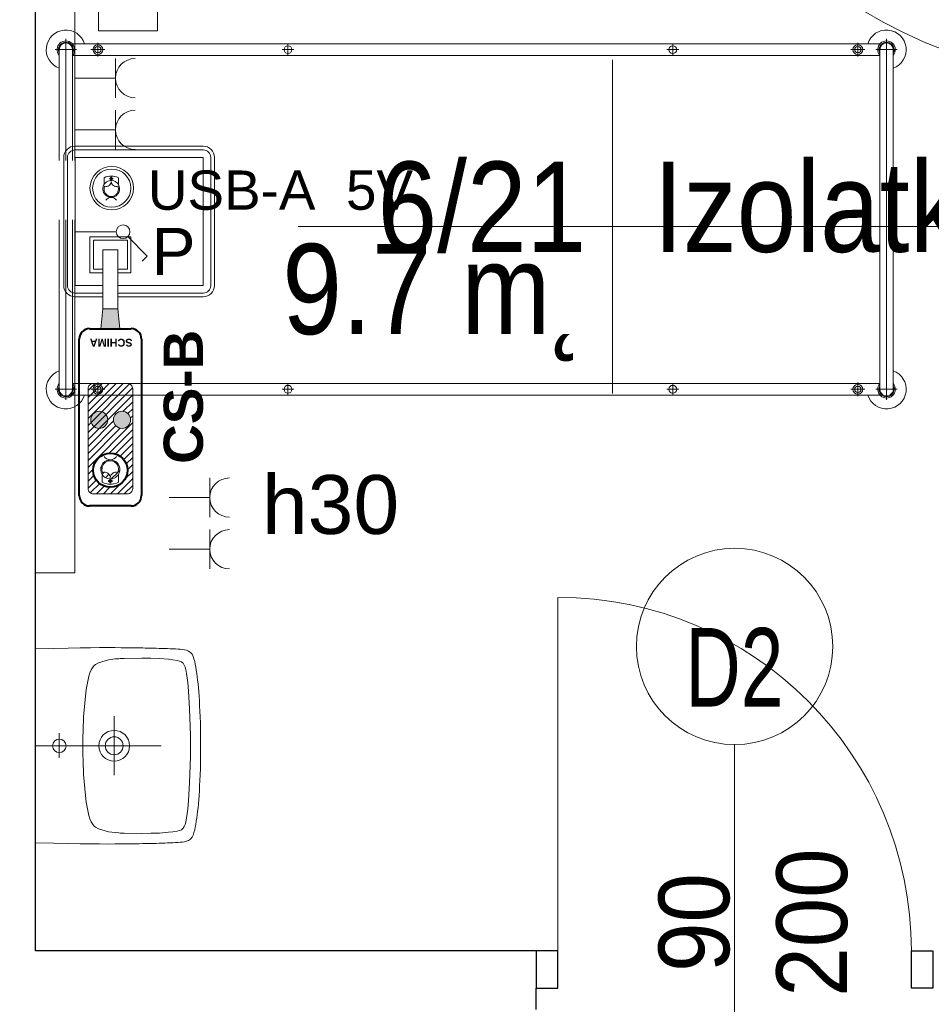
# Model space of a CAD drawing. Header units: centimetres. Extents: x -1253 to 21770, y -8842 to 3590.
# Tile 92 of 120: x 8 to 240, y 2454 to 2704. Entities that reach past the tile are written whole.
import ezdxf

# ---------------------------------------------------------------- set-up
doc = ezdxf.new("R2010")
doc.units = ezdxf.units.CM
doc.linetypes.add('Hidden', pattern=[71.4375, 47.625, -23.8125])
for name, color, linetype, lineweight in [('A-ANNO-NOTE', 131, 'Continuous', 9), ('A-AREA-IDEN', 2, 'Continuous', 13), ('A-DETL-GENF', 92, 'Continuous', 9), ('A-DETL-MEDM', 33, 'Continuous', 13), ('A-DOOR', 31, 'Continuous', 13), ('A-WALL', 113, 'Continuous', 13), ('I-FURN', 30, 'Continuous', 9), ('P-SANR-FIXT', 6, 'Continuous', 9), ('PRZYW_Elementy_inst_przyw', 7, 'Continuous', 9), ('Q-SPCQ', 91, 'Continuous', 9)]:
    doc.layers.add(name, color=color, linetype=linetype, lineweight=lineweight)
doc.styles.add('adam', font='arialbd.ttf')
doc.styles.add('Arial', font='arial.ttf', dxfattribs={"width": 0.9, "height": 18})
doc.styles.add('Arial_1', font='arial.ttf', dxfattribs={"width": 0.7, "height": 20})
doc.styles.add('Arial_11', font='arial.ttf', dxfattribs={"width": 0.85, "height": 23})
doc.styles.add('Arial_4', font='arial.ttf', dxfattribs={"height": 10})
doc.styles.add('Arial_5', font='arial.ttf', dxfattribs={"height": 12})
doc.styles.add('Arial_6', font='arial.ttf', dxfattribs={"height": 15})

# ---------------------------------------------------------------- blocks, each defined once
blk = doc.blocks.new('łóżko 195x90 typ FAMED _102039_ - łóżko 195x90 typ FAMED _102039_-1233017-6_piętro IV __13_80 m_ - stan projektowany')
at = {"layer": 'I-FURN'}
for p, q in [((-43.25, 101.53), (-43.25, 106.98)), ((-43.25, 105.95), (43.25, 105.95)), ((43.25, 101.53), (43.25, 106.98)), ((45.97, 104.25), (-45.98, 104.25)), ((-44.75, -103.1), (-44.75, 102.61)), ((-43.25, 102.55), (43.25, 102.55)), ((-41.75, 102.55), (-41.75, -103.1)), ((41.75, 102.61), (41.75, -103.05)), ((44.75, -103.1), (44.75, 102.61)), ((-43.25, 95.18), (-43.25, 98.68)), ((43.25, 95.18), (43.25, 98.68)), ((-45, 96.93), (-41.5, 96.93)), ((45, 96.93), (41.5, 96.93)), ((-43.25, 48.31), (-43.25, 51.31)), ((43.25, 48.31), (43.25, 51.31)), ((-44.75, 49.81), (-41.75, 49.81)), ((44.75, 49.81), (41.75, 49.81)), ((-43.25, -49.69), (-43.25, -46.69)), ((43.25, -49.69), (43.25, -46.69)), ((-44.75, -48.19), (-41.75, -48.19)), ((44.75, -48.19), (41.75, -48.19)), ((-43.25, -94.85), (-43.25, -98.35)), ((43.25, -94.85), (43.25, -98.35)), ((-45, -96.6), (-41.5, -96.6)), ((45, -96.6), (41.5, -96.6)), ((-43.25, -102.02), (-43.25, -107.47)), ((43.25, -102.02), (43.25, -107.47)), ((-45.98, -104.75), (45.97, -104.75)), ((-43.25, -103.05), (43.25, -103.05)), ((-43.25, -106.45), (43.25, -106.45))]:
    blk.add_line(p, q, dxfattribs=at)
for centre, radius in [((-43.25, 96.93), 1.25), ((43.25, 96.93), 1.25), ((-43.25, 96.93), 0.8), ((43.25, 96.93), 0.8), ((-43.25, 49.81), 1), ((43.25, 49.81), 1), ((-43.25, -48.19), 1), ((43.25, -48.19), 1), ((-43.25, -96.6), 1.25), ((-43.25, -96.6), 0.8), ((43.25, -96.6), 1.25), ((43.25, -96.6), 0.8)]:
    blk.add_circle(centre, radius, dxfattribs=at)
for centre, radius, start, end in [((-43.25, 104.25), 5, 19.8769, 252.5424), ((43.25, 104.25), 5, 287.4576, 160.1231), ((-43.25, 104.25), 2.23, 49.8221, 310.1779), ((-43.25, 104.25), 1.93, 62.0207, 297.9793), ((-43.25, 104.25), 1.7, 90, 270), ((43.25, 104.25), 2.23, 229.8221, 130.1779), ((43.25, 104.25), 1.93, 242.0207, 117.9793), ((43.25, 104.25), 1.7, 270, 90), ((-43.25, -104.75), 5, 107.4576, 340.1231), ((43.25, -104.75), 5, 199.8769, 72.5424), ((-43.25, -104.75), 2.23, 47.6113, 310.1779), ((43.25, -104.75), 2.23, 229.8221, 130.1779), ((-43.25, -104.75), 1.93, 62.0207, 297.9793), ((-43.25, -104.75), 1.7, 90, 270), ((43.25, -104.75), 1.93, 242.0207, 117.9793), ((43.25, -104.75), 1.7, 270, 90)]:
    blk.add_arc(centre, radius, start, end, dxfattribs=at)
blk = doc.blocks.new('DRZWI 1S - automatyczna etykieta - Drzwi 90-2381422-6_piętro IV __13_80 m_ - stan projektowany')
at = {"layer": 'A-DETL-GENF'}
for p, q in [((-50.5, 2), (-45, 2)), ((-50.5, -7.5), (-50.5, 2)), ((-45, 2), (-45, -7.5)), ((45, 2), (50.5, 2)), ((45, -7.5), (45, 2)), ((50.5, 2), (50.5, -7.5)), ((-45, -7.5), (-50.5, -7.5)), ((50.5, -7.5), (45, -7.5))]:
    blk.add_line(p, q, dxfattribs=at)
at = {"layer": 'A-DETL-MEDM', "lineweight": 25}
for p, q in [((-50.5, -7.5), (-50.5, 2)), ((-50.5, 2), (-45, 2)), ((-45, 2), (-45, -7.5)), ((45, 2), (45, -7.5)), ((50.5, 2), (45, 2)), ((50.5, -7.5), (50.5, 2)), ((-45, -7.5), (-50.5, -7.5)), ((45, -7.5), (50.5, -7.5))]:
    blk.add_line(p, q, dxfattribs=at)
at = {"layer": 'A-DOOR'}
blk.add_line((45, -7.5), (45, -97.5), dxfattribs=at)
blk.add_arc((45, -7.5), 90, 180, 270, dxfattribs=at)
blk = doc.blocks.new('Umywalka koło Nova Pro - Pro 50-2362072-6_piętro IV __13_80 m_ - stan projektowany')
at = {"layer": 'P-SANR-FIXT'}
for p, q in [((-12.19, -7.5), (-12.32, -12.08)), ((12.5, -7.5), (12.5, -39.5)), ((37.32, -12.08), (37.19, -7.5)), ((-12.32, -12.08), (-12.4, -15.78)), ((37.4, -15.78), (37.32, -12.08)), ((15.72, -13.52), (9.46, -13.52)), ((-12.4, -15.78), (-12.45, -18.85)), ((37.45, -18.85), (37.4, -15.78)), ((-12.45, -18.85), (-12.48, -21.48)), ((1.66, -19.99), (-1.83, -20.39)), ((5.15, -19.7), (1.66, -19.99)), ((8.64, -19.56), (5.15, -19.7)), ((10.37, -19.51), (8.64, -19.56)), ((14.63, -19.51), (10.37, -19.51)), ((16.36, -19.56), (14.63, -19.51)), ((19.88, -19.7), (16.36, -19.56)), ((23.34, -19.99), (19.88, -19.7)), ((26.83, -20.39), (23.34, -19.99)), ((37.48, -21.48), (37.45, -18.85)), ((-12.48, -21.48), (-12.48, -23.77)), ((-7.93, -22.41), (-8.19, -22.76)), ((-7.61, -22.12), (-7.93, -22.41)), ((-6.89, -21.64), (-7.61, -22.12)), ((-6.09, -21.3), (-6.89, -21.64)), ((-5.24, -21.03), (-6.09, -21.3)), ((-3.53, -20.66), (-5.24, -21.03)), ((-1.83, -20.39), (-3.53, -20.66)), ((28.56, -20.66), (26.83, -20.39)), ((30.26, -21.03), (28.56, -20.66)), ((31.09, -21.3), (30.26, -21.03)), ((31.89, -21.64), (31.09, -21.3)), ((32.61, -22.12), (31.89, -21.64)), ((32.93, -22.41), (32.61, -22.12)), ((33.19, -22.76), (32.93, -22.41)), ((37.51, -23.77), (37.48, -21.48)), ((-12.48, -23.77), (-12.51, -25.8)), ((-8.91, -24.36), (-9.37, -26.04)), ((-8.62, -23.53), (-8.91, -24.36)), ((-8.19, -22.76), (-8.62, -23.53)), ((33.62, -23.53), (33.19, -22.76)), ((33.91, -24.36), (33.62, -23.53)), ((34.37, -26.04), (33.91, -24.36)), ((37.51, -27.63), (37.51, -23.77)), ((-12.51, -25.8), (-12.48, -27.63)), ((-9.37, -26.04), (-9.61, -27.77)), ((20.01, -27.5), (5.01, -27.5)), ((34.63, -27.77), (34.37, -26.04)), ((-12.48, -27.63), (-12.48, -29.31)), ((-12.48, -29.31), (-12.46, -30.99)), ((-9.76, -30.06), (-9.84, -34.56)), ((-9.74, -29.37), (-9.76, -30.06)), ((-9.71, -29.05), (-9.74, -29.37)), ((-9.69, -28.65), (-9.71, -29.05)), ((-9.61, -27.77), (-9.69, -28.65)), ((34.69, -28.65), (34.63, -27.77)), ((34.71, -29.05), (34.69, -28.65)), ((34.74, -29.37), (34.71, -29.05)), ((34.76, -30.06), (34.74, -29.37)), ((34.84, -34.56), (34.76, -30.06)), ((37.48, -29.31), (37.51, -27.63)), ((37.48, -30.99), (37.48, -29.31)), ((-12.46, -30.99), (-12.46, -32)), ((-12.46, -32), (-12.43, -32.96)), ((37.46, -32), (37.48, -30.99)), ((37.46, -32.96), (37.46, -32)), ((-12.43, -32.96), (-12.43, -33.89)), ((-12.43, -33.89), (-12.4, -34.8)), ((-12.4, -34.8), (-12.4, -35.38)), ((-9.84, -34.56), (-9.79, -36.82)), ((34.82, -36.82), (34.84, -34.56)), ((37.4, -35.38), (37.43, -34.8)), ((37.43, -33.89), (37.46, -32.96)), ((37.43, -34.8), (37.43, -33.89)), ((-12.4, -35.38), (-12.38, -36.56)), ((-12.38, -36.56), (-12.35, -37.38)), ((-12.35, -37.38), (-12.35, -38.15)), ((-9.79, -36.82), (-9.71, -39.06)), ((34.71, -39.06), (34.82, -36.82)), ((37.35, -37.38), (37.38, -36.56)), ((37.35, -38.15), (37.35, -37.38)), ((37.38, -36.56), (37.4, -35.38)), ((-12.35, -38.15), (-12.32, -38.93)), ((-12.32, -38.93), (-12.3, -39.67)), ((-12.3, -39.67), (-12.27, -40.39)), ((-9.71, -39.06), (-9.53, -41.32)), ((34.53, -41.32), (34.71, -39.06)), ((37.27, -40.39), (37.3, -39.67)), ((37.3, -39.67), (37.32, -38.93)), ((37.32, -38.93), (37.35, -38.15)), ((-12.27, -40.39), (-12.24, -41.11)), ((-12.24, -41.11), (-12.22, -41.78)), ((-12.22, -41.78), (-12.19, -42.44)), ((-12.19, -42.44), (-12.16, -43.08)), ((-9.53, -41.32), (-9.39, -42.44)), ((-9.39, -42.44), (-9.21, -43.53)), ((34.21, -43.53), (34.39, -42.44)), ((34.39, -42.44), (34.53, -41.32)), ((37.16, -43.08), (37.19, -42.44)), ((37.19, -42.44), (37.22, -41.78)), ((37.22, -41.78), (37.24, -41.11)), ((37.24, -41.11), (37.27, -40.39)), ((-12.16, -43.08), (-12.14, -43.72)), ((-12.14, -43.72), (-12.08, -44.31)), ((-12.08, -44.31), (-12, -44.87)), ((-12, -44.87), (-11.92, -45.37)), ((-9.21, -43.53), (-9.05, -44.09)), ((-9.05, -44.09), (-8.86, -44.6)), ((-8.86, -44.6), (-8.7, -44.84)), ((-8.7, -44.84), (-8.51, -45.05)), ((-8.51, -45.05), (-8.03, -45.35)), ((33.06, -45.35), (33.54, -45.05)), ((33.54, -45.05), (33.73, -44.84)), ((33.73, -44.84), (33.86, -44.6)), ((33.86, -44.6), (34.07, -44.09)), ((34.07, -44.09), (34.21, -43.53)), ((36.92, -45.37), (37.03, -44.87)), ((37.03, -44.87), (37.08, -44.31)), ((37.08, -44.31), (37.14, -43.72)), ((37.14, -43.72), (37.16, -43.08)), ((-11.92, -45.37), (-11.82, -45.88)), ((-11.82, -45.88), (-11.71, -46.17)), ((-11.6, -46.46), (-11.79, -45.88)), ((-11.71, -46.17), (-11.6, -46.46)), ((-11.6, -46.46), (-11.26, -46.97)), ((-11.26, -46.97), (-11.6, -46.46)), ((-11.26, -46.97), (-10.8, -47.34)), ((-10.8, -47.34), (-11.26, -46.97)), ((-10.8, -47.34), (-10.24, -47.61)), ((-10.24, -47.61), (-10.8, -47.34)), ((-10.24, -47.61), (-9.61, -47.82)), ((-9.61, -47.82), (-10.24, -47.61)), ((-8.03, -45.35), (-7.53, -45.56)), ((-7.53, -45.56), (-6.97, -45.72)), ((-6.97, -45.72), (-5.88, -45.93)), ((-5.88, -45.93), (-3.64, -46.25)), ((-3.64, -46.25), (-1.4, -46.44)), ((-1.4, -46.44), (3.1, -46.68)), ((3.1, -46.68), (7.6, -46.81)), ((7.6, -46.81), (9.86, -46.89)), ((9.86, -46.89), (11.04, -46.92)), ((11.04, -46.92), (11.7, -46.92)), ((11.7, -46.92), (12.5, -46.94)), ((12.5, -46.94), (13.3, -46.92)), ((13.3, -46.92), (13.99, -46.92)), ((13.99, -46.92), (15.14, -46.89)), ((15.14, -46.89), (17.4, -46.81)), ((17.4, -46.81), (21.9, -46.68)), ((21.9, -46.68), (26.4, -46.44)), ((26.4, -46.44), (28.64, -46.25)), ((28.64, -46.25), (30.88, -45.93)), ((30.88, -45.93), (31.97, -45.72)), ((31.97, -45.72), (32.53, -45.56)), ((32.53, -45.56), (33.06, -45.35)), ((34.63, -47.82), (35.24, -47.61)), ((35.24, -47.61), (34.63, -47.82)), ((35.24, -47.61), (35.8, -47.34)), ((35.8, -47.34), (35.24, -47.61)), ((35.8, -47.34), (36.28, -46.97)), ((36.28, -46.97), (35.8, -47.34)), ((36.28, -46.97), (36.6, -46.46)), ((36.6, -46.46), (36.28, -46.97)), ((36.6, -46.46), (36.82, -45.88)), ((36.82, -45.88), (36.92, -45.37)), ((-9.61, -47.82), (-8.94, -48.01)), ((-8.94, -48.01), (-9.61, -47.82)), ((-8.94, -48.01), (-8.25, -48.14)), ((-8.25, -48.14), (-8.94, -48.01)), ((-8.25, -48.14), (-7.5, -48.3)), ((-7.5, -48.3), (-8.25, -48.14)), ((-7.5, -48.3), (-6.73, -48.41)), ((-6.73, -48.41), (-7.5, -48.3)), ((-6.73, -48.41), (-5.93, -48.54)), ((-5.93, -48.54), (-6.73, -48.41)), ((-5.93, -48.54), (-5.1, -48.65)), ((-5.1, -48.65), (-5.93, -48.54)), ((-5.1, -48.65), (-4.2, -48.75)), ((-4.2, -48.75), (-5.1, -48.65)), ((-4.2, -48.75), (-3.27, -48.86)), ((-3.27, -48.86), (-4.2, -48.75)), ((-3.27, -48.86), (-2.28, -48.94)), ((-2.28, -48.94), (-3.27, -48.86)), ((-2.28, -48.94), (-1.24, -49.02)), ((-1.24, -49.02), (-2.28, -48.94)), ((-1.24, -49.02), (-0.15, -49.13)), ((-0.15, -49.13), (-1.24, -49.02)), ((-0.15, -49.13), (1.05, -49.21)), ((1.05, -49.21), (-0.15, -49.13)), ((1.05, -49.21), (2.3, -49.26)), ((2.3, -49.26), (1.05, -49.21)), ((2.3, -49.26), (3.66, -49.34)), ((3.66, -49.34), (2.3, -49.26)), ((3.66, -49.34), (5.12, -49.39)), ((5.12, -49.39), (3.66, -49.34)), ((5.12, -49.39), (6.72, -49.45)), ((6.72, -49.45), (5.12, -49.39)), ((6.72, -49.45), (8.45, -49.47)), ((8.45, -49.47), (6.72, -49.45)), ((8.45, -49.47), (10.4, -49.5)), ((10.4, -49.5), (8.45, -49.47)), ((10.4, -49.5), (14.63, -49.5)), ((14.63, -49.5), (10.4, -49.5)), ((14.63, -49.5), (16.55, -49.47)), ((16.55, -49.47), (14.63, -49.5)), ((16.55, -49.47), (18.31, -49.45)), ((18.31, -49.45), (16.55, -49.47)), ((18.31, -49.45), (19.88, -49.39)), ((19.88, -49.39), (18.31, -49.45)), ((19.88, -49.39), (21.34, -49.34)), ((21.34, -49.34), (19.88, -49.39)), ((21.34, -49.34), (22.7, -49.26)), ((22.7, -49.26), (21.34, -49.34)), ((22.7, -49.26), (23.98, -49.21)), ((23.98, -49.21), (22.7, -49.26)), ((23.98, -49.21), (25.15, -49.13)), ((25.15, -49.13), (23.98, -49.21)), ((25.15, -49.13), (26.24, -49.02)), ((26.24, -49.02), (25.15, -49.13)), ((26.24, -49.02), (27.31, -48.94)), ((27.31, -48.94), (26.24, -49.02)), ((27.31, -48.94), (28.29, -48.86)), ((28.29, -48.86), (27.31, -48.94)), ((28.29, -48.86), (29.23, -48.75)), ((29.23, -48.75), (28.29, -48.86)), ((29.23, -48.75), (30.1, -48.65)), ((30.1, -48.65), (29.23, -48.75)), ((30.1, -48.65), (30.93, -48.54)), ((30.93, -48.54), (30.1, -48.65)), ((30.93, -48.54), (31.76, -48.41)), ((31.76, -48.41), (30.93, -48.54)), ((31.76, -48.41), (32.5, -48.3)), ((32.5, -48.3), (31.76, -48.41)), ((32.5, -48.3), (33.25, -48.14)), ((33.25, -48.14), (32.5, -48.3)), ((33.25, -48.14), (33.97, -48.01)), ((33.97, -48.01), (33.25, -48.14)), ((33.97, -48.01), (34.63, -47.82)), ((34.63, -47.82), (33.97, -48.01))]:
    blk.add_line(p, q, dxfattribs=at)
for centre, radius in [((12.5, -13.52), 1.72), ((12.51, -27.5), 3.92), ((12.51, -27.5), 2.28)]:
    blk.add_circle(centre, radius, dxfattribs=at)
blk = doc.blocks.new('DRZWI 1S - automatyczna etykieta - Drzwi 120-2381491-6_piętro IV __13_80 m_ - stan projektowany')
at = {"layer": 'A-DETL-GENF'}
for p, q in [((-65.5, 6), (-65.5, -3.5)), ((-60, 6), (-65.5, 6)), ((-60, -3.5), (-60, 6)), ((65.5, 6), (60, 6)), ((60, 6), (60, -3.5)), ((65.5, -3.5), (65.5, 6)), ((-65.5, -3.5), (-60, -3.5)), ((60, -3.5), (65.5, -3.5))]:
    blk.add_line(p, q, dxfattribs=at)
at = {"layer": 'A-DETL-MEDM', "lineweight": 25}
for p, q in [((-60, 6), (-65.5, 6)), ((-65.5, 6), (-65.5, -3.5)), ((-60, -3.5), (-60, 6)), ((60, -3.5), (60, 6)), ((60, 6), (65.5, 6)), ((65.5, 6), (65.5, -3.5)), ((-65.5, -3.5), (-60, -3.5)), ((65.5, -3.5), (60, -3.5))]:
    blk.add_line(p, q, dxfattribs=at)
at = {"layer": 'A-DOOR'}
blk.add_line((60, 6), (60, 126), dxfattribs=at)
blk.add_arc((60, 6), 120, 90, 180, dxfattribs=at)
blk = doc.blocks.new('Panel Gazowo Oswietleniowy 1 - Type 1-2428028-6_piętro IV __13_80 m_ - stan projektowany')
at = {"layer": 'Q-SPCQ'}
for p, q in [((-77.5, -7.5), (-77.5, -17.5)), ((102.5, -17.5), (102.5, -7.5)), ((-77.5, -17.5), (102.5, -17.5)), ((9.36, -17.5), (9.36, -28)), ((21.87, -27.83), (21.87, -17.5)), ((35.33, -27.83), (35.33, -17.5)), ((48.5, -27.83), (48.5, -17.5)), ((60.5, -23.5), (75.5, -23.5)), ((60.5, -38.5), (60.5, -23.5)), ((75.5, -23.5), (75.5, -38.5)), ((84.19, -23.5), (76.69, -38.5)), ((91.69, -38.5), (84.19, -23.5)), ((16.87, -27.83), (26.87, -27.83)), ((30.33, -27.83), (40.33, -27.83)), ((43.5, -27.83), (53.5, -27.83)), ((8.12, -30.98), (3.18, -35.93)), ((3.18, -35.93), (1.87, -34.62)), ((75.5, -38.5), (60.5, -38.5)), ((76.69, -38.5), (91.69, -38.5)), ((-71.5, -51.83), (-71.5, -41.5)), ((-58.33, -51.83), (-58.33, -41.5)), ((-76.5, -51.83), (-66.5, -51.83)), ((-63.33, -51.83), (-53.33, -51.83))]:
    blk.add_line(p, q, dxfattribs=at)
blk.add_circle((9.36, -29.75), 1.75, dxfattribs=at)
for centre, start in [((21.87, -32.83), 0), ((35.33, -32.83), 0), ((48.5, -32.83), 0), ((-71.5, -56.83), 360), ((-58.33, -56.83), 360)]:
    blk.add_arc(centre, 5, start, 180, dxfattribs=at)
blk = doc.blocks.new('METKA_POMIESZCZENIA2 - Rozbudowana - bez ramki-2396678-6_piętro IV __13_80 m_ - stan projektowany')
at = {"layer": 'A-AREA-IDEN'}
for p, q in [((0, 0.425), (0, 0)), ((0.0976, 0), (-0.8, 0)), ((-0.8, 0), (0.9, 0)), ((0, 0), (0, -0.425))]:
    blk.add_line(p, q, dxfattribs=at)
blk = doc.blocks.new('Ikona')
at = {"layer": 'PRZYW_Elementy_inst_przyw'}
h = blk.add_hatch(color=1, dxfattribs=at)
h.dxf.hatch_style = 1
h.paths.add_polyline_path([(-1065.97, 3801.31), (-1066.17, 3801.31), (-1066.17, 3801.08), (-1065.97, 3801.08)])
h.paths.add_polyline_path([(-1065.97, 3801.08), (-1066.17, 3801.08), (-1066.17, 3800.87), (-1065.97, 3800.87)])
h.paths.add_polyline_path([(-1065.74, 3801.08), (-1065.97, 3801.08), (-1065.97, 3800.87), (-1065.74, 3800.87)])
h.paths.add_polyline_path([(-1066.17, 3801.08), (-1066.41, 3801.08), (-1066.41, 3800.87), (-1066.17, 3800.87)])
h.paths.add_polyline_path([(-1065.97, 3800.87), (-1066.17, 3800.87), (-1066.17, 3800.64), (-1065.97, 3800.64)])
at = {"layer": 'PRZYW_Elementy_inst_przyw', "color": 1}
for p, q in [((-1067.65, 3799.71), (-1067.65, 3801.21)), ((-1064.49, 3799.71), (-1064.49, 3801.21))]:
    blk.add_line(p, q, dxfattribs=at)
for points in [[(-1065.74, 3801.08), (-1065.74, 3800.87), (-1066.41, 3800.87), (-1066.41, 3801.08)], [(-1066.17, 3801.31), (-1065.97, 3801.31), (-1065.97, 3800.64), (-1066.17, 3800.64)]]:
    blk.add_lwpolyline(points, close=True, dxfattribs=at)
for centre, radius, start, end in [((-1066.07, 3798.03), 3.55, 63.5398, 116.4602), ((-1066.07, 3798.74), 1.85, 31.7978, 276.8309), ((-1066.07, 3798.72), 1.65, 89.6447, 89.8927), ((-1066.08, 3798.74), 1.86, 277.2029, 31.4258), ((-1066.06, 3798.68), 1.6, 156.7793, 23.2207), ((-1066.07, 3795.45), 1.43, 32.8175, 147.1825)]:
    blk.add_arc(centre, radius, start, end, dxfattribs=at)
at = {"layer": 'PRZYW_Elementy_inst_przyw', "color": 1, "lineweight": 5}
for centre, start, end in [((-1067.2, 3800.4), 253.1892, 358.3615), ((-1064.92, 3800.4), 181.6385, 286.8108)]:
    blk.add_arc(centre, 1.14, start, end, dxfattribs=at)
blk = doc.blocks.new('CS-B')
at = {"layer": 'PRZYW_Elementy_inst_przyw', "lineweight": 5}
for color, points in [(252, [(-9.2, -41.4), (-5.42, -41.4), (-4.88, -46.5), (-9.75, -46.5)]), (256, [(-2.15, -69.7, 1), (-6.52, -69.7, 1)])]:
    blk.add_hatch(color=color, dxfattribs=at).paths.add_polyline_path(points)
h = blk.add_hatch(dxfattribs=at)
h.set_pattern_fill('ANSI31', color=252, scale=0.395406, angle=180, style=0)
h.set_pattern_definition([(225, (-523.8423, 9872.2787), (0.88771144, -0.88771144), [])])
h.paths.add_polyline_path([(-11.68, -60.46), (-2.94, -60.46, -0.414214), (-1.62, -61.77), (-1.62, -87.24, -0.414214), (-2.94, -88.55), (-11.68, -88.55, -0.414214), (-13, -87.24), (-13, -61.77, -0.414214)])
h.paths.add_polyline_path([(-2.96, -82.55, 1), (-11.66, -82.55, 1)], flags=16)
h.paths.add_polyline_path([(-2.15, -69.7, 1), (-6.52, -69.7, 1)], flags=16)
h.paths.add_polyline_path([(-9.41, -83.63, 1.700181), (-7.33, -79.89, 0.030049), (-7.62, -79.91, 0.544216)], flags=0)
h.paths.add_polyline_path([(-5.4, -83.1, 1.517175), (-9.28, -83.1, -0.49408), (-7.34, -84.49, -0.49408)], flags=0)
h.paths.add_polyline_path([(-7.77, -85.42), (-7.46, -85.42), (-7.46, -85.73), (-7.19, -85.73), (-7.19, -85.42), (-6.88, -85.42), (-6.88, -85.16), (-7.19, -85.16), (-7.19, -84.85), (-7.46, -84.85), (-7.46, -85.16), (-7.77, -85.16)], flags=0)
h = blk.add_hatch(color=256, dxfattribs=at)
edge = h.paths.add_edge_path()
edge.add_arc((-10.15, -69.7), 2.18, 0, 360)
at = {"layer": 'PRZYW_Elementy_inst_przyw'}
for p, q in [((16.32, 0), (-16.32, 0)), ((-19.2, -2.88), (-19.2, -22.6)), ((-18.24, -2.88), (-18.24, -22.35)), ((18.24, -2.88), (18.24, -35.52)), ((19.2, -35.52), (19.2, -2.88)), ((-18.24, -22.35), (-18.24, -35.52)), ((-19.2, -22.6), (-19.2, -35.52)), ((-16.32, -37.44), (-9.2, -37.44)), ((-5.42, -37.44), (16.32, -37.44)), ((-16.32, -38.4), (-9.2, -38.4)), ((-5.42, -38.4), (16.32, -38.4))]:
    blk.add_line(p, q, dxfattribs=at)
at = {"layer": 'PRZYW_Elementy_inst_przyw', "color": 0}
blk.add_line((-16.32, -0.96), (16.32, -0.96), dxfattribs=at)
at = {"layer": 'PRZYW_Elementy_inst_przyw', "color": 252}
for p, q in [((-9.75, -46.5), (-9.2, -41.4)), ((-5.91, -41.4), (-8.71, -41.4)), ((-4.88, -46.5), (-5.42, -41.4))]:
    blk.add_line(p, q, dxfattribs=at)
at = {"layer": 'PRZYW_Elementy_inst_przyw', "lineweight": 40}
for p, q in [((-12.6, -46.5), (-2.02, -46.5)), ((-15.24, -89), (-15.24, -49.13)), ((0.62, -49.13), (0.62, -89)), ((-2.02, -91.64), (-12.6, -91.64))]:
    blk.add_line(p, q, dxfattribs=at)
at = {"layer": 'PRZYW_Elementy_inst_przyw', "color": 7}
for points in [[(-16.32, -21.91), (-16.32, -2.88), (16.32, -2.88), (16.32, -35.52), (-5.42, -35.52)], [(-9.2, -35.52), (-16.32, -35.52), (-16.32, -21.91)]]:
    blk.add_lwpolyline(points, dxfattribs=at)
at = {"layer": 'PRZYW_Elementy_inst_przyw', "linetype": 'Continuous', "lineweight": 5}
blk.add_lwpolyline([(-9.2, -32.3), (-12.52, -32.3), (-12.52, -23.11), (-2.09, -23.11), (-2.09, -32.3), (-5.42, -32.3)], dxfattribs=at)
at = {"layer": 'PRZYW_Elementy_inst_przyw', "linetype": 'Hidden', "lineweight": 5}
blk.add_lwpolyline([(-9.2, -31.34), (-11.63, -31.34), (-11.63, -23.97), (-2.99, -23.97), (-2.99, -31.34), (-5.42, -31.34)], dxfattribs=at)
at = {"layer": 'PRZYW_Elementy_inst_przyw', "lineweight": 5}
blk.add_lwpolyline([(-9.2, -26.45), (-5.42, -26.45), (-5.42, -41.4), (-9.2, -41.4)], close=True, dxfattribs=at)
at = {"layer": 'PRZYW_Elementy_inst_przyw'}
blk.add_lwpolyline([(-2.94, -60.46, -0.414214), (-1.62, -61.77), (-1.62, -87.24, -0.414214), (-2.94, -88.55), (-11.68, -88.55, -0.414214), (-13, -87.24), (-13, -61.77, -0.414214), (-11.68, -60.46)], format="xyb", close=True, dxfattribs=at)
at = {"layer": 'PRZYW_Elementy_inst_przyw', "lineweight": 5}
for radius in [5.55, 4.87]:
    blk.add_circle((-6.96, -10.7), radius, dxfattribs=at)
at = {"layer": 'PRZYW_Elementy_inst_przyw'}
for centre in [(-10.15, -69.7), (-4.34, -69.7)]:
    blk.add_circle(centre, 2.18, dxfattribs=at)
at = {"layer": 'PRZYW_Elementy_inst_przyw', "lineweight": 40}
blk.add_circle((-7.31, -82.55), 4.35, dxfattribs=at)
at = {"layer": 'PRZYW_Elementy_inst_przyw'}
for centre, radius, start, end in [((-16.32, -2.88), 2.88, 90, 180), ((16.32, -2.88), 2.88, 0, 90), ((-16.32, -35.52), 2.88, 180, 270), ((-16.32, -35.52), 1.92, 180, 270), ((16.32, -35.52), 2.88, 270, 0), ((16.32, -35.52), 1.92, 270, 0)]:
    blk.add_arc(centre, radius, start, end, dxfattribs=at)
at = {"layer": 'PRZYW_Elementy_inst_przyw', "color": 0}
for centre, start, end in [((-16.32, -2.88), 90, 180), ((16.32, -2.88), 0, 90)]:
    blk.add_arc(centre, 1.92, start, end, dxfattribs=at)
at = {"layer": 'PRZYW_Elementy_inst_przyw', "lineweight": 40}
for centre, start, end in [((-12.6, -49.13), 90, 180), ((-2.02, -49.13), 0, 90), ((-12.6, -89), 180, 270), ((-2.02, -89), 270, 0)]:
    blk.add_arc(centre, 2.64, start, end, dxfattribs=at)
at = {"layer": 'PRZYW_Elementy_inst_przyw', "lineweight": 5, "xscale": 1.155937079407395, "yscale": 1.155937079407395, "zscale": 1.155937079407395}
blk.add_blockref('Ikona', (1225.21, -4402), dxfattribs=at)
at = {"layer": 'PRZYW_Elementy_inst_przyw', "lineweight": 5, "xscale": 1.318019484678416, "yscale": 1.318019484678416, "zscale": 1.318019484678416, "rotation": 180}
blk.add_blockref('Ikona', (-1412.43, 4924.47), dxfattribs=at)
at = {"layer": 'PRZYW_Elementy_inst_przyw', "insert": (-1.67, -51.05), "char_height": 3.295, "width": 10.5574, "attachment_point": 1, "rotation": 180, "style": 'adam'}
blk.add_mtext('{\\H0.6x;SCHIMA}', dxfattribs=at)
at = {"layer": 'PRZYW_Elementy_inst_przyw', "lineweight": 5, "insert": (6.26, -80.92), "char_height": 2.5, "width": 68.9633, "attachment_point": 1, "rotation": 90, "style": 'adam'}
blk.add_mtext('{\\H4x;CS-B}', dxfattribs=at)

msp = doc.modelspace()

# ---------------------------------------------------------------- linework, layer by layer
at = {"layer": 'A-ANNO-NOTE', "lineweight": 13}
msp.add_line((190.38, 2429.83), (190.38, 2519.83), dxfattribs=at)
msp.add_line((190.38, 2429.83), (190.38, 2519.83), dxfattribs=at)
msp.add_circle((190.38, 2544.83), 25, dxfattribs=at)
at = {"layer": 'A-WALL', "color": 7, "lineweight": 25}
for p, q in [((12.38, 2467.33), (12.38, 2793.33)), ((139.88, 2467.33), (12.38, 2467.33)), ((139.88, 2452.33), (139.88, 2457.83))]:
    msp.add_line(p, q, dxfattribs=at)

# ---------------------------------------------------------------- block references
at = {"layer": 'A-DOOR'}
for name, p, rotation in [('DRZWI 1S - automatyczna etykieta - Drzwi 120-2381491-6_piętro IV __13_80 m_ - stan projektowany', (291.38, 2749.33), 89.99999999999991), ('DRZWI 1S - automatyczna etykieta - Drzwi 90-2381422-6_piętro IV __13_80 m_ - stan projektowany', (190.38, 2459.83), 180)]:
    msp.add_blockref(name, p, dxfattribs=dict(at, rotation=rotation))
at = {"layer": 'I-FURN', "rotation": 270.0000000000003}
msp.add_blockref('łóżko 195x90 typ FAMED _102039_ - łóżko 195x90 typ FAMED _102039_-1233017-6_piętro IV __13_80 m_ - stan projektowany', (124.82, 2653.58), dxfattribs=at)
at = {"layer": 'P-SANR-FIXT', "rotation": 90.00000000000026}
msp.add_blockref('Umywalka koło Nova Pro - Pro 50-2362072-6_piętro IV __13_80 m_ - stan projektowany', (4.88, 2507.03), dxfattribs=at)
at = {"layer": 'Q-SPCQ', "rotation": 90.00000000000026}
msp.add_blockref('Panel Gazowo Oswietleniowy 1 - Type 1-2428028-6_piętro IV __13_80 m_ - stan projektowany', (4.88, 2641.08), dxfattribs=at)

# ---------------------------------------------------------------- texts
at = {"layer": 'A-ANNO-NOTE', "lineweight": 13, "insert": (47.5, 2645.42), "char_height": 12, "width": 12.019, "attachment_point": 5, "line_spacing_factor": 0.936439, "style": 'Arial_5'}
msp.add_mtext('\\pxqc,t10.58333,21.16667,31.75,42.33333,52.91667,63.5,74.08333,84.66667,95.25,105.83333,116.41667,127,137.58333,148.16667,158.75,169.33333,179.91667,190.5,201.08333,211.66667,222.25,232.83333,243.41667,254,264.58333,275.16667,285.75,296.33333,306.91667,317.5,328.08333,338.66667;{P}', dxfattribs=at)
at = {"layer": 'A-ANNO-NOTE', "lineweight": 13, "insert": (68.19, 2588.48), "char_height": 15, "width": 36.764, "attachment_point": 1, "line_spacing_factor": 0.936439, "style": 'Arial_6', "bg_fill": 3, "box_fill_scale": 1.25, "bg_fill_color": 256, "bg_fill_true_color": 13158600, "bg_fill_transparency": 0}
msp.add_mtext('\\pxqr,t8.46667,16.93333,25.4,33.86667,42.33333,50.8,59.26667,67.73333,76.2,84.66667,93.13333,101.6,110.06667,118.53333,127,135.46667,143.93333,152.4,160.86667,169.33333,177.8,186.26667,194.73333,203.2,211.66667,220.13333,228.6,237.06667,245.53333,254,262.46667,270.93333;{h30}', dxfattribs=at)
at = {"layer": 'A-ANNO-NOTE', "lineweight": 211, "insert": (190.31, 2539.53), "char_height": 20, "width": 25.97, "attachment_point": 5, "line_spacing_factor": 0.936439, "style": 'Arial_1'}
msp.add_mtext('\\pxqc,t4.445,8.89,13.335,17.78,22.225,26.67,31.115,35.56,40.005,44.45,48.895,53.34,57.785,62.23,66.675,71.12,75.565,80.01,84.455,88.9,93.345,97.79,102.235,106.68,111.125,115.57,120.015,124.46,128.905,133.35,137.795,142.24;{D2}', dxfattribs=at)
at = {"layer": 'A-ANNO-NOTE', "lineweight": 211, "char_height": 18, "attachment_point": 5, "rotation": 90, "line_spacing_factor": 0.936439, "style": 'Arial'}
for s, insert, width in [('\\pxqc,t6.35,12.7,19.05,25.4,31.75,38.1,44.45,50.8,57.15,63.5,69.85,76.2,82.55,88.9,95.25,101.6,107.95,114.3,120.65,127,133.35,139.7,146.05,152.4,158.75,165.1,171.45,177.8,184.15,190.5,196.85,203.2;{200}', (210.14, 2474.52), 38.07), ('\\pxqc,t6.35,12.7,19.05,25.4,31.75,38.1,44.45,50.8,57.15,63.5,69.85,76.2,82.55,88.9,95.25,101.6,107.95,114.3,120.65,127,133.35,139.7,146.05,152.4,158.75,165.1,171.45,177.8,184.15,190.5,196.85,203.2;{200}', (210.14, 2474.52), 38.07), ('\\pxqc,t6.35,12.7,19.05,25.4,31.75,38.1,44.45,50.8,57.15,63.5,69.85,76.2,82.55,88.9,95.25,101.6,107.95,114.3,120.65,127,133.35,139.7,146.05,152.4,158.75,165.1,171.45,177.8,184.15,190.5,196.85,203.2;{90}', (180.14, 2474.52), 25.65)]:
    msp.add_mtext(s, dxfattribs=dict(at, insert=insert, width=width))
at = {"layer": 'A-AREA-IDEN', "color": 0, "char_height": 23, "attachment_point": 7, "line_spacing_factor": 0.936439, "style": 'Arial_11'}
for s, insert, width in [('\\pxt3.69565,7.3913,11.08696,14.78261,18.47826,22.17391,25.86957,29.56522,33.26087,36.95652,40.65217,44.34783,48.04348,51.73913,55.43478,59.13043,62.82609,66.52174,70.21739,73.91304,77.6087,81.30435,85,88.69565,92.3913,96.08696,99.78261,103.47826,107.17391,110.86957,114.56522,118.26087;{Izolatka}', (169.67, 2644.98), 92.82), ('\\pt84.99995,169.9999,255.00008,340.00003,424.99998,509.99993,595.00011,680.00006,765.00001,849.99996,934.99991,1020.00009,1105.00004,1189.99999,1274.99994,1359.99989,1445.00007,1530.00002,1614.99997,1699.99992,1785.0001,1870.00005,1955,2039.99995,2124.9999,2210.00008,2295.00003,2379.99998,2464.99993,2550.00011,2635.00006,2720.00001;Gab.\\Poddziałowej', (-149.64, 2541.43), 141.1)]:
    msp.add_mtext(s, dxfattribs=dict(at, insert=insert, width=width))

# ---------------------------------------------------------------- next in the draw order: texts
at = {"layer": 'A-ANNO-NOTE', "lineweight": 13, "insert": (74.72, 2660.98), "char_height": 10, "width": 113.1, "attachment_point": 5, "line_spacing_factor": 0.936439, "style": 'Arial_4', "bg_fill": 3, "box_fill_scale": 1.25, "bg_fill_color": 256, "bg_fill_true_color": 13158600, "bg_fill_transparency": 0}
msp.add_mtext('\\pxqc,t12.7,25.4,38.1,50.8,63.5,76.2,88.9,101.6,114.3,127,139.7,152.4,165.1,177.8,190.5,203.2,215.9,228.6,241.3,254,266.7,279.4,292.1,304.8,317.5,330.2,342.9,355.6,368.3,381,393.7,406.4;{USB-A  5V}', dxfattribs=at)
at = {"layer": 'A-AREA-IDEN', "color": 0, "insert": (152.59, 2647.37), "char_height": 23, "width": 76.5, "attachment_point": 3, "line_spacing_factor": 0.936439, "style": 'Arial_11'}
msp.add_mtext('\\pt84.99995,169.9999,255.00008,340.00003,424.99998,509.99993,595.00011,680.00006,765.00001,849.99996,934.99991,1020.00009,1105.00004,1189.99999,1274.99994,1359.99989,1445.00007,1530.00002,1614.99997,1699.99992,1785.0001,1870.00005,1955,2039.99995,2124.9999,2210.00008,2295.00003,2379.99998,2464.99993,2550.00011,2635.00006,2720.00001;9.7 m˛', dxfattribs=at)

# ---------------------------------------------------------------- next in the draw order: block references
at = {"layer": 'A-AREA-IDEN', "xscale": 99.99999999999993, "yscale": 99.99999999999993, "zscale": 99.99999999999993}
msp.add_blockref('METKA_POMIESZCZENIA2 - Rozbudowana - bez ramki-2396678-6_piętro IV __13_80 m_ - stan projektowany', (159.24, 2651.76), dxfattribs=at)
at = {"layer": 'PRZYW_Elementy_inst_przyw', "lineweight": 5}
msp.add_blockref('CS-B', (38.72, 2672.26), dxfattribs=at)

# ---------------------------------------------------------------- next in the draw order: texts
at = {"layer": 'A-AREA-IDEN', "color": 0, "insert": (152.59, 2644.98), "char_height": 23, "width": 52.87, "attachment_point": 9, "line_spacing_factor": 0.936439, "style": 'Arial_11'}
msp.add_mtext('\\pxqr,t3.69565,7.3913,11.08696,14.78261,18.47826,22.17391,25.86957,29.56522,33.26087,36.95652,40.65217,44.34783,48.04348,51.73913,55.43478,59.13043,62.82609,66.52174,70.21739,73.91304,77.6087,81.30435,85,88.69565,92.3913,96.08696,99.78261,103.47826,107.17391,110.86957,114.56522,118.26087;{6/21}', dxfattribs=at)

doc.saveas('drawing.dxf')
